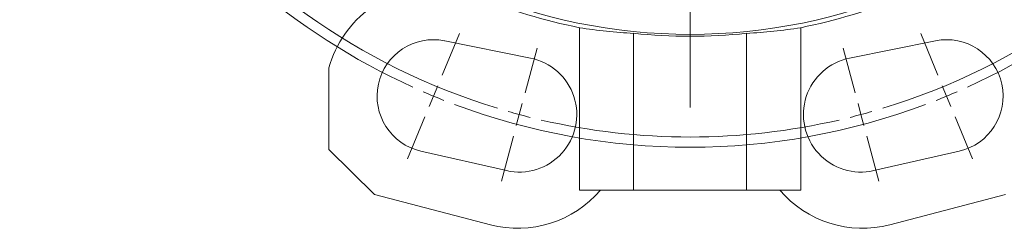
# Model space of a CAD drawing. Header units: millimetres. Extents: x 35 to 726, y 59 to 831.
# Tile 6 of 18: x 35 to 253, y 305 to 351. Entities that reach past the tile are written whole.
import ezdxf

# ---------------------------------------------------------------- set-up
doc = ezdxf.new("R2010")
doc.units = ezdxf.units.MM

# ---------------------------------------------------------------- blocks, each defined once
blk = doc.blocks.new('SW_CENTERMARKSYMBOL_3')
at = {"color": 0, "linetype": 'Continuous', "lineweight": 0}
for p, q in [((56.83, -142.2), (56.83, -276.89)), ((1.91, -269.77), (5.74, -260.53)), ((111.74, -269.77), (107.92, -260.53)), ((20.27, -273.63), (22.92, -263.73)), ((93.39, -273.63), (90.73, -263.73)), ((0, -274.39), (0.96, -272.08)), ((113.66, -274.39), (112.7, -272.08)), ((0, -274.39), (-0.96, -276.7)), ((113.66, -274.39), (114.61, -276.7)), ((18.98, -278.46), (19.62, -276.05)), ((94.68, -278.46), (94.03, -276.05)), ((-1.91, -279.01), (-5.74, -288.25)), ((18.98, -278.46), (18.33, -280.88)), ((94.68, -278.46), (95.33, -280.88)), ((115.57, -279.01), (119.4, -288.25)), ((17.68, -283.29), (15.03, -293.19)), ((95.97, -283.29), (98.63, -293.19))]:
    blk.add_line(p, q, dxfattribs=at)
for radius, start, end in [(146.25, 106.9588, 253.0412), (146.25, 286.9588, 73.0412), (148.5, 114.4292, 245.5708), (148.5, 294.4292, 65.5708), (148.5, 246.5354, 247.5), (148.5, 247.5, 248.4646), (148.5, 291.5354, 292.5), (148.5, 292.5, 293.4646), (148.5, 249.4292, 290.5708), (146.25, 254.0206, 255), (146.25, 255, 255.9794), (146.25, 284.0206, 285), (146.25, 285, 285.9794), (146.25, 256.9588, 283.0412)]:
    blk.add_arc((56.83, -137.2), radius, start, end, dxfattribs=at)

msp = doc.modelspace()

# ---------------------------------------------------------------- linework, layer by layer
at = {"color": 7, "linetype": 'Continuous', "lineweight": 15}
for p, q in [((158.74, 349.49), (158.74, 313.51)), ((207.74, 349.49), (207.74, 313.51)), ((170.74, 348.24), (170.74, 313.51)), ((195.74, 348.24), (195.74, 313.51)), ((128.88, 346.57), (147.9, 342.75)), ((218.58, 342.75), (237.61, 346.57)), ((103.24, 340.57), (103.24, 322.51)), ((103.24, 322.51), (113.37, 312.51)), ((142.56, 317.82), (123.63, 322.13)), ((242.85, 322.13), (223.93, 317.82)), ((113.37, 312.51), (139, 305.82)), ((158.74, 313.51), (170.74, 313.51)), ((170.74, 313.51), (195.74, 313.51)), ((182.26, 313.41), (182.26, 313.51)), ((182.43, 313.41), (182.43, 313.51)), ((183.32, 313.41), (183.32, 313.51)), ((184.16, 313.41), (184.16, 313.51)), ((184.3, 313.41), (184.3, 313.51)), ((195.74, 313.51), (207.74, 313.51)), ((227.48, 305.82), (253.11, 312.51))]:
    msp.add_line(p, q, dxfattribs=at)
msp.add_circle((183.24, 471.51), 123.5, dxfattribs=at)
for centre, radius, start, end in [((183.24, 471.51), 124.46, 236.9558, 258.6468), ((183.24, 471.51), 124.46, 281.3532, 303.0442), ((126.41, 334.32), 24, 125.2664, 164.9015), ((126.41, 334.32), 12.5, 78.6312, 257.155), ((183.24, 471.51), 123.91, 264.2102, 275.7898), ((240.07, 334.32), 12.5, 282.845, 101.3688), ((145.39, 330.25), 12.75, 257.155, 78.6312), ((221.09, 330.25), 12.75, 101.3688, 282.845), ((145.07, 329.04), 24, 255.3615, 319.6907), ((221.42, 329.04), 24, 220.3093, 284.6385)]:
    msp.add_arc(centre, radius, start, end, dxfattribs=at)
for centre, start_param, end_param in [((177.62, 471.51), 4.559082, 4.656743), ((188.87, 471.51), 4.768035, 4.865696)]:
    msp.add_ellipse(centre, major_axis=(123.6, 0), ratio=0.998964, start_param=start_param, end_param=end_param, dxfattribs=at)

# ---------------------------------------------------------------- block references
at = {"color": 7, "linetype": 'Continuous', "lineweight": 0}
msp.add_blockref('SW_CENTERMARKSYMBOL_3', (126.41, 608.71), dxfattribs=at)

doc.saveas('drawing.dxf')
